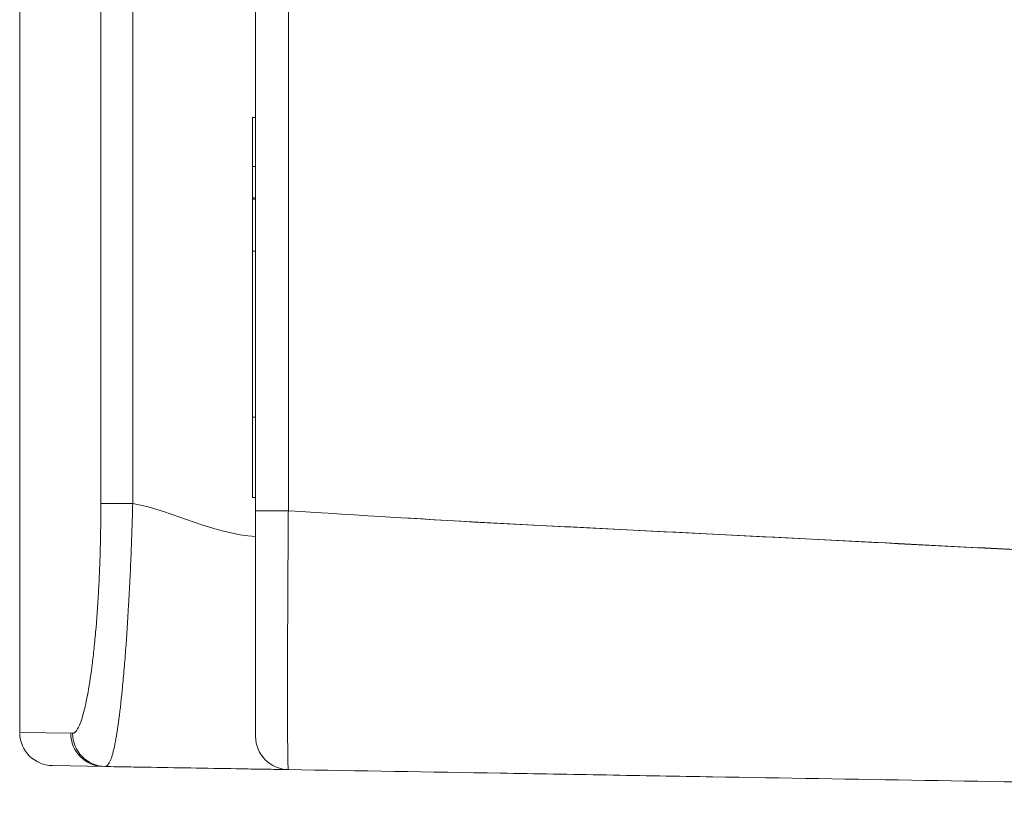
# Model space of a CAD drawing. Header units: inches. Extents: x 2954 to 6480, y 249 to 2776.
# Tile 65 of 105: x 6214 to 6243, y 1302 to 1326. Entities that reach past the tile are written whole.
import ezdxf

# ---------------------------------------------------------------- set-up
doc = ezdxf.new("R2010")
doc.units = ezdxf.units.IN
doc.header["$MEASUREMENT"] = 0
doc.layers.add('PWR_0300HP', color=7, linetype='Continuous')

# ---------------------------------------------------------------- blocks, each defined once
blk = doc.blocks.new('SSW07_FRAME 4_SIDE')
at = {"color": 7, "linetype": 'Continuous', "lineweight": 15}
for p, q in [((-234.65, -268.795), (-234.65, -31.326)), ((-233.667, -31.326), (-233.667, -268.795)), ((-239.306, -268.572), (-239.306, -146.501)), ((-238.35, -146.621), (-238.35, -268.572)), ((-241.75, -252.35), (-241.75, -275.462)), ((-234.75, -258.435), (-234.75, -256.961)), ((-234.75, -256.961), (-234.65, -256.961)), ((-234.75, -259.373), (-234.75, -258.435)), ((-234.75, -258.435), (-234.65, -258.435)), ((-234.75, -259.418), (-234.75, -259.373)), ((-234.75, -259.373), (-234.65, -259.373)), ((-234.75, -268.394), (-234.75, -259.418)), ((-234.75, -259.418), (-234.65, -259.418)), ((-234.75, -260.981), (-234.65, -260.981)), ((-234.75, -265.982), (-234.65, -265.982)), ((-234.75, -268.394), (-234.65, -268.394)), ((-238.35, -268.572), (-239.306, -268.572)), ((-233.667, -268.795), (-234.65, -268.795)), ((-241.75, -275.462), (-240.158, -275.489)), ((-239.18, -276.489), (-240.767, -276.462))]:
    blk.add_line(p, q, dxfattribs=at)
at = {"color": 7, "linetype": 'Continuous', "lineweight": 15, "flags": 128}
for points in [[(-234.75, -260.891), (-234.75, -260.891)], [(-234.75, -265.982), (-234.75, -265.982)], [(-234.75, -267.054), (-234.75, -267.054)]]:
    blk.add_lwpolyline(points, dxfattribs=at)
at = {"color": 7, "linetype": 'Continuous', "lineweight": 15}
for centre, radius, start, end in [((-240.75, -275.462), 1, 181.6645, 269.0314), ((-239.218, -275.491), 0.997, 179.8323, 268.8753), ((-239.161, -275.492), 0.997, 179.826, 268.8695), ((-233.65, -275.582), 1, 180, 269.0314)]:
    blk.add_arc(centre, radius, start, end, dxfattribs=at)
for points, knots in [([(-240.158, -275.489), (-240.108, -275.49), (-240.058, -275.447), (-239.982, -275.316), (-239.957, -275.261), (-239.906, -275.132), (-239.881, -275.057), (-239.807, -274.802), (-239.758, -274.593), (-239.664, -274.093), (-239.62, -273.809), (-239.558, -273.335), (-239.538, -273.169), (-239.5, -272.819), (-239.482, -272.635), (-239.432, -272.071), (-239.403, -271.672), (-239.367, -271.04), (-239.357, -270.822), (-239.338, -270.383), (-239.331, -270.161), (-239.313, -269.49), (-239.306, -269.035), (-239.306, -268.572)], [0, 0, 0, 0, 0.125, 0.125, 0.1875, 0.1875, 0.25, 0.25, 0.375, 0.375, 0.5, 0.5, 0.5625, 0.5625, 0.625, 0.625, 0.75, 0.75, 0.8125, 0.8125, 0.875, 0.875, 1, 1, 1, 1]), ([(-238.35, -268.572), (-238.353, -268.702), (-238.357, -268.835), (-238.364, -269.097), (-238.368, -269.227), (-238.381, -269.616), (-238.39, -269.873), (-238.411, -270.383), (-238.422, -270.635), (-238.446, -271.136), (-238.46, -271.384), (-238.501, -272.105), (-238.53, -272.561), (-238.579, -273.207), (-238.596, -273.417), (-238.63, -273.819), (-238.648, -274.009), (-238.702, -274.554), (-238.739, -274.88), (-238.818, -275.456), (-238.859, -275.697), (-238.922, -275.99), (-238.943, -276.077), (-238.987, -276.226), (-239.012, -276.289), (-239.061, -276.39), (-239.085, -276.427), (-239.121, -276.465), (-239.133, -276.474), (-239.157, -276.486), (-239.169, -276.489), (-239.18, -276.489)], [0, 0, 0, 0, 0.03125, 0.03125, 0.0625, 0.0625, 0.125, 0.125, 0.1875, 0.1875, 0.25, 0.25, 0.375, 0.375, 0.4375, 0.4375, 0.5, 0.5, 0.625, 0.625, 0.75, 0.75, 0.8125, 0.8125, 0.875, 0.875, 0.9375, 0.9375, 0.96875, 0.96875, 1, 1, 1, 1]), ([(-234.65, -275.582), (-234.65, -275.582), (-234.65, -275.538), (-234.65, -275.363), (-234.65, -275.233), (-234.65, -274.979), (-234.65, -274.884), (-234.65, -274.673), (-234.65, -274.557), (-234.65, -274.186), (-234.65, -273.906), (-234.65, -273.434), (-234.65, -273.267), (-234.65, -272.922), (-234.65, -272.744), (-234.65, -272.191), (-234.65, -271.801), (-234.65, -270.974), (-234.65, -270.548), (-234.65, -269.683), (-234.65, -269.243), (-234.65, -268.795)], [0, 0, 0, 0, 0.125, 0.125, 0.25, 0.25, 0.3125, 0.3125, 0.375, 0.375, 0.5, 0.5, 0.5625, 0.5625, 0.625, 0.625, 0.75, 0.75, 0.875, 0.875, 1, 1, 1, 1]), ([(-233.667, -268.795), (-233.667, -268.858), (-233.668, -268.923), (-233.669, -269.051), (-233.67, -269.243), (-233.672, -269.433), (-233.674, -269.812), (-233.676, -270.062), (-233.681, -270.806), (-233.683, -271.294), (-233.688, -272.243), (-233.689, -272.691), (-233.691, -273.325), (-233.691, -273.529), (-233.692, -273.926), (-233.692, -274.117), (-233.692, -274.658), (-233.691, -274.98), (-233.69, -275.406), (-233.689, -275.538), (-233.687, -275.78), (-233.686, -275.889), (-233.683, -276.181), (-233.681, -276.33), (-233.676, -276.481), (-233.674, -276.519), (-233.672, -276.557), (-233.671, -276.566), (-233.669, -276.576), (-233.669, -276.578), (-233.668, -276.581), (-233.667, -276.582), (-233.667, -276.582)], [0, 0, 0, 0, 0.015625, 0.015625, 0.03125, 0.0625, 0.0625, 0.125, 0.125, 0.25, 0.25, 0.375, 0.375, 0.4375, 0.4375, 0.5, 0.5, 0.625, 0.625, 0.6875, 0.6875, 0.75, 0.75, 0.875, 0.875, 0.9375, 0.9375, 0.96875, 0.96875, 0.984375, 0.984375, 1, 1, 1, 1]), ([(-182.6, -271.446), (-186.858, -271.371), (-191.112, -271.049), (-196.431, -270.741), (-197.495, -270.687), (-199.623, -270.579), (-202.814, -270.418), (-210.262, -270.04), (-217.709, -269.662), (-223.029, -269.392), (-225.157, -269.284), (-226.22, -269.232), (-229.412, -269.064), (-231.539, -268.923), (-233.667, -268.795)], [0, 0, 0, 0, 0.25, 0.25, 0.3125, 0.3125, 0.375, 0.5, 0.75, 0.8125, 0.8125, 0.875, 0.875, 1, 1, 1, 1]), ([(-182.6, -271.446), (-186.567, -271.373), (-190.53, -271.088), (-195.485, -270.792), (-196.476, -270.736), (-198.459, -270.636), (-201.432, -270.485), (-208.37, -270.133), (-216.299, -269.731), (-222.246, -269.429), (-225.22, -269.278), (-226.211, -269.229), (-228.193, -269.125), (-229.184, -269.067), (-230.175, -269.007)], [0, 0, 0, 0, 0.25, 0.25, 0.3125, 0.3125, 0.375, 0.5, 0.75, 0.875, 0.875, 0.9375, 0.9375, 1, 1, 1, 1]), ([(-233.667, -276.582), (-233.898, -276.578), (-234.129, -276.574), (-234.476, -276.569), (-234.592, -276.567), (-234.822, -276.563), (-235.397, -276.553), (-236.427, -276.536), (-237.569, -276.516), (-238.372, -276.503), (-238.718, -276.497), (-238.949, -276.493), (-239.065, -276.491), (-239.18, -276.489)], [0, 0, 0, 0, 0.125, 0.125, 0.1875, 0.1875, 0.25, 0.5, 0.75, 0.875, 0.9375, 0.9375, 1, 1, 1, 1]), ([(-182.6, -277.446), (-186.858, -277.374), (-191.112, -277.302), (-196.431, -277.212), (-197.495, -277.194), (-199.623, -277.158), (-202.814, -277.104), (-210.262, -276.978), (-217.709, -276.852), (-223.029, -276.762), (-225.157, -276.726), (-226.22, -276.708), (-229.412, -276.654), (-231.539, -276.618), (-233.667, -276.582)], [0, 0, 0, 0, 0.25, 0.25, 0.3125, 0.3125, 0.375, 0.5, 0.75, 0.8125, 0.8125, 0.875, 0.875, 1, 1, 1, 1])]:
    blk.add_open_spline(points, degree=3, knots=knots, dxfattribs=at)
blk.add_open_spline([(-234.65, -269.567), (-235.888, -269.504), (-237.115, -268.808), (-238.35, -268.572)], degree=3, dxfattribs=at)

msp = doc.modelspace()

# ---------------------------------------------------------------- block references
at = {"layer": 'PWR_0300HP'}
msp.add_blockref('SSW07_FRAME 4_SIDE', (6455.412, 1579.649), dxfattribs=at)

doc.saveas('drawing.dxf')
